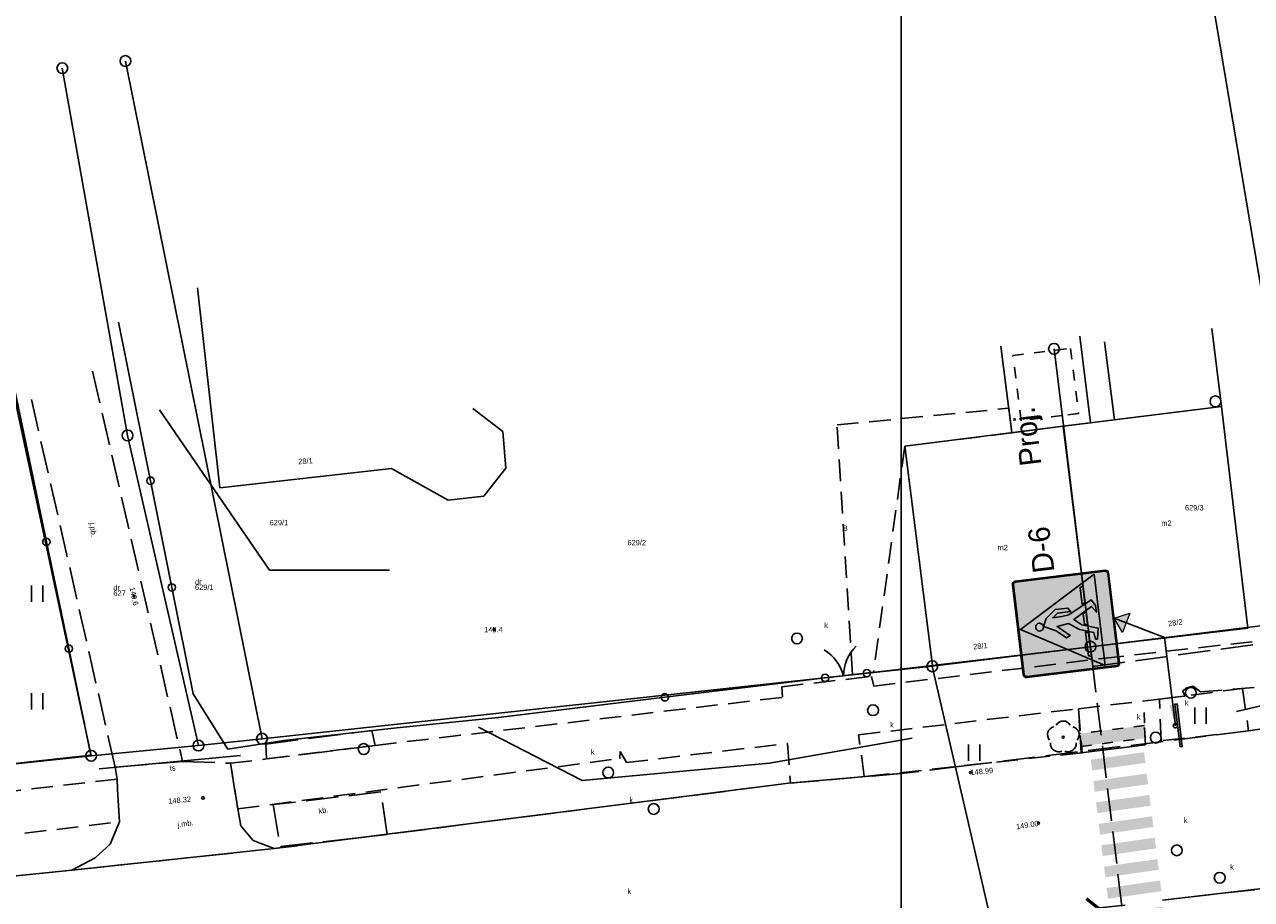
# Model space of a CAD drawing. Extents: x 7583285 to 7585126, y 6019995 to 6020809.
# Tile 35 of 54: x 7584259 to 7584315, y 6020701 to 6020741. Entities that reach past the tile are written whole.
import ezdxf
from ezdxf import colors
from ezdxf.entities.mleader import LeaderData, LeaderLine
from ezdxf.enums import TextEntityAlignment as Align
from ezdxf.math import Vec2, Vec3

# ---------------------------------------------------------------- set-up
doc = ezdxf.new("R2010")
doc.units = 0
doc.header["$MEASUREMENT"] = 0
for name, pattern in [('1_OTDI', [0]), ('1_OTKC', [1.5, 1, -0.5]), ('1_OTKJ', [2, 1.5, -0.5]), ('1_OTKK', [0]), ('1_OTKU', [2, 1.5, -0.5]), ('1_OTZI', [1.5, 1, -0.5]), ('1_OTZT', [1.5, 1, -0.5]), ('3', [1, 0.5, -0.5]), ('3_EGBU_A', [0]), ('3_EGBW', [0]), ('3_EGBW_W', [1, 0.5, -0.5]), ('4_SULO', [0]), ('4_SUPP_P', [2, 1.5, -0.5])]:
    doc.linetypes.add(name, pattern=pattern)
doc.layers.get('0').update_dxf_attribs({"linetype": 'CONTINUOUS', "lineweight": 5})
doc.layers.get('Defpoints').update_dxf_attribs({"linetype": 'CONTINUOUS'})
for name, color, linetype, lineweight in [('0 Krawężnik najazdowy', 6, 'CONTINUOUS', 30), ('0 obrzeże', 51, '3', 30), ('0 plytki integracyjne', 4, '3', 30), ('Dzialki', 3, 'CONTINUOUS', 25), ('wymiar', 7, 'CONTINUOUS', 30)]:
    doc.layers.add(name, color=color, linetype=linetype, lineweight=lineweight)
for name, color, linetype in [('0 ozn pionowe', 7, 'CONTINUOUS'), ('0 Ozn poziome', 7, 'CONTINUOUS'), ('EADTD_T_0', 216, 'CONTINUOUS'), ('EGBB_E_T_0', 7, 'CONTINUOUS'), ('EGBB_L_0', 36, '3_EGBU_A'), ('EGBE_L_1', 7, '3_EGBW'), ('EGBE_T_0', 7, 'CONTINUOUS'), ('Numery_dzialek', 7, 'CONTINUOUS'), ('Numery_uzytkow', 3, 'CONTINUOUS'), ('OTD_L_14', 7, '1_OTDI'), ('OTK_E_T_0', 7, 'CONTINUOUS'), ('OTK_E_T_3', 7, 'CONTINUOUS'), ('OTK_L_0', 7, '1_OTKJ'), ('OTK_L_1', 7, '1_OTKK'), ('OTK_L_2', 7, '1_OTKC'), ('OTK_L_4', 7, '1_OTKU'), ('OTO_L_0', 7, 'CONTINUOUS'), ('OTO_L_1', 7, 'CONTINUOUS'), ('OTR_T_0', 7, 'CONTINUOUS'), ('OTR_T_1', 7, 'CONTINUOUS'), ('OTZ_L_3', 7, '1_OTZT'), ('OTZ_T_0', 96, 'CONTINUOUS'), ('P_SUTP_L_0', 30, '4_SUPP_P'), ('Punkty', 7, 'CONTINUOUS'), ('SUGR_T_0', 52, 'CONTINUOUS'), ('SUK_E_T_4', 36, 'CONTINUOUS'), ('SUK_T_3', 36, 'CONTINUOUS'), ('SUL_L_1', 7, '4_SULO'), ('SUP_T_0', 7, 'CONTINUOUS'), ('SUTP_E_T_0', 30, 'CONTINUOUS')]:
    doc.layers.add(name, color=color, linetype=linetype)
doc.dimstyles.new('Standard1', dxfattribs={"dimtxt": 1, "dimasz": 1, "dimexe": 1.25, "dimexo": 0.0625, "dimgap": 0.09, "dimtad": 0, "dimtih": 1, "dimtoh": 1, "dimzin": 0, "dimdsep": 46, "dimtxsty": 'Standard', "dimblk1": 'ARCHTICK', "dimblk2": 'ARCHTICK', "dimsah": 1, "dimcen": 0.09, "dimse2": 1, "dimaunit": 2, "dimazin": 0, "dimtfac": 1, "dimtdec": 4, "dimtofl": 0, "dimtmove": 0, "dimatfit": 3, "dimfxl": 1, "dimtolj": 1, "dimtzin": 0, "dimarcsym": 0})

# ---------------------------------------------------------------- blocks, each defined once
blk = doc.blocks.new('GRT')
at = {"linetype": 'Continuous'}
blk.add_circle((0, 0), 0.25, dxfattribs=at)
blk = doc.blocks.new('1_OTRN')
at = {"linetype": 'Continuous'}
blk.add_circle((0, 0), 0.045, dxfattribs=at)
blk = doc.blocks.new('1_OTRS')
at = {"linetype": 'Continuous'}
blk.add_circle((0, 0), 0.045, dxfattribs=at)
blk = doc.blocks.new('1_OTZL')
at = {"linetype": 'Continuous'}
blk.add_circle((0, 0), 0.045, dxfattribs=at)
for centre, start, end in [((0, 0.375), 30.1401, 149.8599), ((-0.357, 0.116), 102.1445, 221.86), ((0.357, 0.116), 318.14, 77.8555), ((-0.22, -0.303), 174.1482, 293.8542), ((0.22, -0.303), 246.1458, 5.8518)]:
    blk.add_arc(centre, 0.375, start, end, dxfattribs=at)
blk = doc.blocks.new('1_OTZT')
at = {"linetype": 'Continuous'}
for p, q in [((-0.2625, -0.375), (-0.2625, 0.375)), ((0.2625, -0.375), (0.2625, 0.375))]:
    blk.add_line(p, q, dxfattribs=at)
blk = doc.blocks.new('3_EGBP12_01')
at = {"linetype": 'Continuous'}
blk.add_circle((0, 0), 0.25, dxfattribs=at)
blk = doc.blocks.new('4_SUPS')
at = {"linetype": 'Continuous'}
blk.add_circle((0, 0), 0.0625, dxfattribs=at)
blk = doc.blocks.new('4_SUKS')
at = {"linetype": 'Continuous'}
blk.add_circle((0, 0), 0.25, dxfattribs=at)
blk = doc.blocks.new('4_SUPK')
at = {"linetype": 'Continuous'}
blk.add_circle((0, 0), 0.25, dxfattribs=at)
blk = doc.blocks.new('Słupek')
h = blk.add_hatch(color=256)
h.paths.add_polyline_path([(-50, -5), (0, -5), (50, -5), (50, -10), (-50, -10)])
h.paths.add_polyline_path([(5, 0, 1), (-5, 0, 1)])
at = {"color": 7}
blk.add_lwpolyline([(-50, -5), (50, -5), (50, -10), (-50, -10)], close=True, dxfattribs=at)
blk.add_circle((0, 0), 5, dxfattribs=at)
blk = doc.blocks.new('P_Opis_Pionowe')
for tag, p in [('Symbol', (0, 0)), ('Stan', (5, 0))]:
    blk.add_attdef(tag, p, '', height=1)
at = {"flags": 1}
for tag, p in [('Wielkość', (0, -1.2)), ('Odblaskowość', (0, -2.4)), ('Dodatkowe', (0, -3.6))]:
    blk.add_attdef(tag, p, '', height=1, dxfattribs=at)
blk = doc.blocks.new('Arrow')
blk.add_hatch(color=0).paths.add_polyline_path([(-0.16, -0.2), (0, 0), (0.16, -0.2)])
at = {"color": 0, "lineweight": -2}
blk.add_lwpolyline([(-0.16, -0.2), (0, 0), (0.16, -0.2)], close=True, dxfattribs=at)
blk = doc.blocks.new('D-6_')
at = {"true_color": 0x000000}
h = blk.add_hatch(color=18, dxfattribs=at)
h.dxf.hatch_style = 1
edge = h.paths.add_edge_path()
edge.add_line((-369, 382), (242, 993))
edge = h.paths.add_edge_path()
edge.add_line((-242, 255), (369, 866))
at = {"true_color": 0xffffff}
h = blk.add_hatch(color=7, dxfattribs=at)
h.dxf.hatch_style = 1
h.paths.add_polyline_path([(-450, 30, 0.414214), (-420, 0), (0, 0), (420, 0, 0.414214), (450, 30), (450, 870, 0.414214), (420, 900), (-420, 900, 0.414214), (-450, 870)])
h.paths.add_polyline_path([(-441, 30, 0.414214), (-420, 9), (420, 9, 0.414214), (441, 30), (441, 870, 0.414214), (420, 891), (-420, 891, 0.414214), (-441, 870)], flags=16)
h.paths.add_polyline_path([(-390, 240), (-390, 795), (-240, 795), (-240, 613), (90, 613), (90, 878), (293, 878), (293, 22), (90, 22), (90, 422), (-240, 422), (-240, 240)], flags=0)
h.paths.add_polyline_path([(-382, 248), (-382, 788), (-247, 788), (-247, 613), (-247, 248)], flags=0)
at = {"true_color": 0x1d1d1d}
h = blk.add_hatch(color=250, dxfattribs=at)
h.dxf.hatch_style = 1
h.paths.add_polyline_path([(-420, 9), (420, 9, 0.414214), (441, 30), (441, 870, 0.414214), (420, 891), (-420, 891, 0.414214), (-441, 870), (-441, 30, 0.414214)])
at = {"true_color": 0xffffff}
h = blk.add_hatch(color=7, dxfattribs=at)
h.dxf.hatch_style = 1
h.paths.add_polyline_path([(-426, 135), (0, 876), (426, 135)])
at = {"true_color": 0x000000}
h = blk.add_hatch(color=18, dxfattribs=at)
h.dxf.hatch_style = 1
h.paths.add_polyline_path([(-175, 195), (-175, 177), (-74, 158), (-27, 306), (31, 373), (133, 194), (73, 157), (135, 157), (195, 192), (79, 414), (72, 481), (72, 565), (108, 517), (108, 393), (144, 414), (144, 535), (72, 628), (0, 661), (-54, 547), (-128, 461), (-111, 424), (-14, 535), (0, 427), (-67, 333), (-110, 204)])
h.paths.add_polyline_path([(-331, 252), (-317, 279), (-97, 279), (-106, 252)])
h.paths.add_polyline_path([(36, 697, 2.414214), (0, 661, 0.414214)])
h.paths.add_polyline_path([(162, 279), (176, 252), (331, 252), (317, 279)])
h.paths.add_polyline_path([(-33, 252), (-24, 279), (72, 279), (88, 252)])
at = {"color": 7, "true_color": 0xffffff}
for points in [[(-420, 0), (420, 0, 0.414214), (450, 30), (450, 870, 0.414214), (420, 900), (-420, 900, 0.414214), (-450, 870), (-450, 30, 0.414214)], [(-420, 9), (420, 9, 0.414214), (441, 30), (441, 870, 0.414214), (420, 891), (-420, 891, 0.414214), (-441, 870), (-441, 30, 0.414214), (-420, 9)]]:
    blk.add_lwpolyline(points, format="xyb", close=True, dxfattribs=at)
blk.add_lwpolyline([(-426, 135), (0, 876), (426, 135)], close=True, dxfattribs=at)
at = {"color": 18, "true_color": 0x000000}
blk.add_lwpolyline([(36, 697, 2.414214), (0, 661, 0.414214)], format="xyb", close=True, dxfattribs=at)
for points in [[(-175, 195), (-175, 177), (-74, 158), (-27, 306), (31, 373), (133, 194), (73, 157), (135, 157), (195, 192), (79, 414), (72, 481), (72, 565), (108, 517), (108, 393), (144, 414), (144, 535), (72, 628), (0, 661), (-54, 547), (-128, 461), (-111, 424), (-14, 535), (0, 427), (-67, 333), (-110, 204)], [(-331, 252), (-317, 279), (-97, 279), (-106, 252)], [(-33, 252), (-24, 279), (72, 279), (88, 252)], [(162, 279), (176, 252), (331, 252), (317, 279)]]:
    blk.add_lwpolyline(points, close=True, dxfattribs=at)
blk = doc.blocks.new('_ArchTick')
at = {"color": 0, "linetype": 'ByBlock', "const_width": 0.15}
blk.add_lwpolyline([(-0.5, -0.5), (0.5, 0.5)], dxfattribs=at)
blk = doc.blocks.new('*D380')
at = {"layer": 'Defpoints', "color": 0, "transparency": 16777216}
for p in [(7584308.383, 6020700.26), (7584308.65, 6020697.865), (7584308.65, 6020697.865)]:
    blk.add_point(p, dxfattribs=at)
at = {"layer": 'wymiar', "color": 0, "lineweight": -2, "transparency": 16777216}
for p, q in [((7584308.383, 6020700.26), (7584308.65, 6020697.865)), ((7584308.445, 6020700.267), (7584309.626, 6020700.398)), ((7584308.65, 6020697.865), (7584308.862, 6020695.966)), ((7584308.862, 6020695.966), (7584309.862, 6020695.966))]:
    blk.add_line(p, q, dxfattribs=at)
for p, rotation in [((7584308.383, 6020700.26), 96.36210213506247), ((7584308.65, 6020697.865), 276.3621021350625)]:
    blk.add_blockref('_ArchTick', p, dxfattribs=dict(at, rotation=rotation))
at = {"layer": 'wymiar', "color": 0, "transparency": 16777216, "insert": (7584311.285, 6020695.966), "char_height": 1, "attachment_point": 5}
blk.add_mtext('\\A1;2.00', dxfattribs=at)

msp = doc.modelspace()

# ---------------------------------------------------------------- hatches: boundary and pattern name
at = {"lineweight": 30}
h = msp.add_hatch(color=256, dxfattribs=at)
h.dxf.hatch_style = 1
h.set_gradient(color1=(255, 255, 127), color2=(239, 239, 119), one_color=1, tint=0.47)
h.paths.add_polyline_path([(7583780.111, 6020701.618), (7583783.726, 6020701.489), (7583783.726, 6020701.489), (7583783.726, 6020702.089), (7583779.648, 6020702.23), (7583779.629, 6020701.63)])
h.paths.add_polyline_path([(7584308.564, 6020707.89), (7584310.556, 6020708.14), (7584310.532, 6020708.739), (7584308.492, 6020708.484), (7584308.564, 6020707.89)])
h.paths.add_polyline_path([(7583779.62, 6020691.74), (7583779.62, 6020691.14), (7583783.62, 6020691.14), (7583783.62, 6020691.74)])
h.paths.add_polyline_path([(7584309.582, 6020699.502), (7584311.44, 6020699.733), (7584311.368, 6020700.323), (7584311.368, 6020700.323), (7584309.509, 6020700.096), (7584309.582, 6020699.502)])
h.paths.add_polyline_path([(7584307.605, 6020707.769), (7584308.564, 6020707.89), (7584308.492, 6020708.484), (7584307.555, 6020708.367)])
h.paths.add_polyline_path([(7584308.926, 6020700.025), (7584308.999, 6020699.43), (7584309.582, 6020699.502), (7584309.509, 6020700.096)])
at = {"layer": '0 Ozn poziome', "lineweight": 25}
for points in [[(7584310.509, 6020707.496), (7584308.034, 6020707.146), (7584308.096, 6020706.65), (7584310.571, 6020707)], [(7584310.633, 6020706.504), (7584308.157, 6020706.153), (7584308.219, 6020705.657), (7584310.694, 6020706.008)], [(7584310.756, 6020705.511), (7584308.281, 6020705.161), (7584308.342, 6020704.665), (7584310.818, 6020705.015)], [(7584310.879, 6020704.519), (7584308.404, 6020704.168), (7584308.466, 6020703.672), (7584310.941, 6020704.023)], [(7584311.003, 6020703.526), (7584308.527, 6020703.176), (7584308.589, 6020702.68), (7584311.064, 6020703.03)], [(7584311.126, 6020702.534), (7584308.651, 6020702.183), (7584308.713, 6020701.687), (7584311.188, 6020702.038)], [(7584311.25, 6020701.541), (7584308.774, 6020701.191), (7584308.836, 6020700.695), (7584311.311, 6020701.045)]]:
    msp.add_hatch(color=256, dxfattribs=at).paths.add_polyline_path(points)

# ---------------------------------------------------------------- linework, layer by layer
at = {"lineweight": 9}
for points in [[(7584299.239, 6020643.695), (7584089.239, 6020643.695), (7584089.239, 6020792.195), (7584299.239, 6020792.195), (7584299.239, 6020643.695)], [(7584509.239, 6020643.695), (7584299.239, 6020643.695), (7584299.239, 6020792.195), (7584509.239, 6020792.195), (7584509.239, 6020643.695)]]:
    msp.add_lwpolyline(points, dxfattribs=at)
at = {"layer": '0 Krawężnik najazdowy', "lineweight": 30}
msp.add_line((7584310.569, 6020707.836), (7584307.592, 6020707.466), dxfattribs=at)
at = {"layer": '0 obrzeże', "lineweight": 30}
for p, q in [((7584310.569, 6020707.84), (7584310.487, 6020709.817)), ((7584307.592, 6020707.466), (7584307.46, 6020709.51)), ((7584310.556, 6020708.14), (7584310.532, 6020708.739)), ((7584307.572, 6020707.765), (7584307.534, 6020708.364)), ((7584307.592, 6020707.466), (7584307.572, 6020707.765))]:
    msp.add_line(p, q, dxfattribs=at)
at = {"layer": '0 plytki integracyjne', "lineweight": 30}
for p, q in [((7584310.532, 6020708.739), (7584307.534, 6020708.364)), ((7584307.572, 6020707.765), (7584310.556, 6020708.14))]:
    msp.add_line(p, q, dxfattribs=at)
at = {"layer": 'Dzialki'}
for p, q in [((7584253, 6020747.62), (7584261.64, 6020707.33)), ((7584318.52, 6020713.67), (7584313.2, 6020745.22)), ((7584260.3, 6020739.23), (7584263.33, 6020722.19)), ((7584263.23, 6020739.56), (7584269.57, 6020708.12)), ((7584306.33, 6020726.21), (7584308.02, 6020712.39)), ((7584263.33, 6020722.19), (7584266.62, 6020707.8)), ((7584318.52, 6020713.67), (7584308.02, 6020712.39)), ((7584308.02, 6020712.39), (7584300.68, 6020711.48)), ((7584300.68, 6020711.48), (7584269.57, 6020708.12)), ((7584300.68, 6020711.48), (7584303.97, 6020697.25)), ((7584269.57, 6020708.12), (7584266.62, 6020707.8)), ((7584266.62, 6020707.8), (7584261.64, 6020707.33)), ((7584261.64, 6020707.33), (7584242.93, 6020705.3))]:
    msp.add_line(p, q, dxfattribs=at)
at = {"layer": 'EGBB_L_0', "linetype": '3_EGBU_A'}
for p, q in [((7584266.57, 6020729.04), (7584267.61, 6020719.76)), ((7584280.74, 6020722.38), (7584279.36, 6020723.44)), ((7584306.76, 6020722.62), (7584314.1, 6020723.53)), ((7584314.1, 6020723.53), (7584315.32, 6020713.25)), ((7584280.89, 6020720.67), (7584280.74, 6020722.38)), ((7584306.76, 6020722.62), (7584299.4, 6020721.69)), ((7584308.02, 6020712.38), (7584306.76, 6020722.62)), ((7584299.4, 6020721.69), (7584300.69, 6020711.51)), ((7584267.61, 6020719.76), (7584275.58, 6020720.66)), ((7584275.58, 6020720.66), (7584278.21, 6020719.18)), ((7584279.87, 6020719.38), (7584280.89, 6020720.67)), ((7584278.21, 6020719.18), (7584279.87, 6020719.38)), ((7584315.32, 6020713.25), (7584308.02, 6020712.38)), ((7584300.69, 6020711.51), (7584308.02, 6020712.38))]:
    msp.add_line(p, q, dxfattribs=at)
at = {"layer": 'EGBE_L_1', "linetype": '3_EGBW'}
for p, q in [((7584307.53, 6020726.79), (7584308.03, 6020722.77)), ((7584304.37, 6020722.31), (7584303.86, 6020726.33)), ((7584308.03, 6020722.77), (7584306.76, 6020722.62)), ((7584306.76, 6020722.62), (7584304.37, 6020722.31))]:
    msp.add_line(p, q, dxfattribs=at)
at = {"layer": 'EGBE_L_1', "linetype": '3_EGBW_W'}
for p, q in [((7584304.42, 6020725.9), (7584307.09, 6020726.23)), ((7584307.09, 6020726.23), (7584307.47, 6020723.21)), ((7584304.8, 6020722.87), (7584304.42, 6020725.9)), ((7584306.7, 6020723.11), (7584304.8, 6020722.87)), ((7584307.47, 6020723.21), (7584306.7, 6020723.11))]:
    msp.add_line(p, q, dxfattribs=at)
at = {"layer": 'Numery_dzialek', "linetype": 'Continuous'}
for p, q in [((7584264.807, 6020723.384), (7584269.918, 6020715.933)), ((7584269.918, 6020715.933), (7584275.492, 6020715.933))]:
    msp.add_line(p, q, dxfattribs=at)
at = {"layer": 'OTD_L_14', "linetype": '1_OTDI'}
for p, q in [((7584313.65, 6020727.15), (7584314.1, 6020723.53)), ((7584309.13, 6020722.91), (7584308.68, 6020726.53)), ((7584314.1, 6020723.53), (7584309.13, 6020722.91))]:
    msp.add_line(p, q, dxfattribs=at)
at = {"layer": 'OTK_L_0', "linetype": '1_OTKJ'}
for p, q in [((7584261.7, 6020725.17), (7584265.88, 6020707.07)), ((7584262.75, 6020706.8), (7584258.77, 6020724.29)), ((7584321.22, 6020709.39), (7584315.36, 6020708.48)), ((7584315.36, 6020708.48), (7584302.04, 6020706.85)), ((7584262.75, 6020706.8), (7584265.88, 6020707.07)), ((7584262.84, 6020706.24), (7584262.75, 6020706.8)), ((7584265.88, 6020707.07), (7584268.11, 6020706.98)), ((7584268.11, 6020706.98), (7584268.44, 6020704.86)), ((7584302.04, 6020706.85), (7584299.38, 6020706.52)), ((7584262.96, 6020704.26), (7584262.84, 6020706.24)), ((7584299.38, 6020706.52), (7584294, 6020706.05)), ((7584293.04, 6020705.93), (7584270.14, 6020703.02)), ((7584294, 6020706.05), (7584293.04, 6020705.93)), ((7584355.38, 6020705.63), (7584311.36, 6020700.63)), ((7584268.44, 6020704.86), (7584268.58, 6020704.08)), ((7584262.52, 6020703.23), (7584262.96, 6020704.26)), ((7584268.58, 6020704.08), (7584269.16, 6020703.4)), ((7584269.16, 6020703.4), (7584270.14, 6020703.02)), ((7584260.74, 6020702.02), (7584270.14, 6020703.02)), ((7584261.83, 6020702.6), (7584262.52, 6020703.23)), ((7584260.74, 6020702.02), (7584261.83, 6020702.6)), ((7584260.74, 6020702.02), (7584249.39, 6020700.85))]:
    msp.add_line(p, q, dxfattribs=at)
at = {"layer": 'OTK_L_1', "linetype": '1_OTKK'}
for p, q in [((7584315.36, 6020708.48), (7584321.22, 6020709.39)), ((7584294, 6020706.05), (7584299.38, 6020706.52)), ((7584270.14, 6020703.02), (7584293.04, 6020705.93)), ((7584293.04, 6020705.93), (7584294, 6020706.05)), ((7584336.14, 6020703.51), (7584311.36, 6020700.63)), ((7584265.95, 6020702.57), (7584270.14, 6020703.02)), ((7584260.74, 6020702.02), (7584265.95, 6020702.57)), ((7584250.38, 6020700.96), (7584260.74, 6020702.02))]:
    msp.add_line(p, q, dxfattribs=at)
at = {"layer": 'OTK_L_2', "linetype": '1_OTKC'}
for p, q in [((7584296.26, 6020722.68), (7584304.23, 6020723.45)), ((7584304.23, 6020723.45), (7584304.37, 6020722.31)), ((7584296.98, 6020711.09), (7584296.26, 6020722.68)), ((7584304.37, 6020722.31), (7584299.4, 6020721.69)), ((7584299.4, 6020721.69), (7584297.95, 6020711.2)), ((7584308.57, 6020711.84), (7584316.4, 6020712.72)), ((7584297.97, 6020710.56), (7584308.57, 6020711.84)), ((7584293.69, 6020710.53), (7584297.86, 6020711.01)), ((7584297.95, 6020711.2), (7584296.98, 6020711.09)), ((7584297.86, 6020711.01), (7584297.97, 6020710.56)), ((7584293.73, 6020710.04), (7584293.69, 6020710.53)), ((7584312.3, 6020710.32), (7584312.49, 6020710.48)), ((7584312.41, 6020710.1), (7584312.3, 6020710.32)), ((7584312.49, 6020710.48), (7584312.79, 6020710.55)), ((7584312.79, 6020710.55), (7584313.13, 6020710.29)), ((7584313.13, 6020710.29), (7584316.68, 6020710.58)), ((7584274.82, 6020707.81), (7584293.73, 6020710.04)), ((7584307.46, 6020709.51), (7584311.22, 6020709.96)), ((7584311.22, 6020709.96), (7584312.08, 6020710.06)), ((7584312.08, 6020710.06), (7584312.41, 6020710.1)), ((7584297.26, 6020708.3), (7584307.46, 6020709.51)), ((7584297.52, 6020706.36), (7584297.26, 6020708.3)), ((7584269.78, 6020707.18), (7584274.82, 6020707.81)), ((7584286.17, 6020707.2), (7584286.2, 6020707.53)), ((7584286.2, 6020707.53), (7584286.48, 6020707.01)), ((7584286.48, 6020707.01), (7584293.96, 6020707.9)), ((7584293.96, 6020707.9), (7584294.1, 6020706.06)), ((7584268.11, 6020706.98), (7584269.78, 6020707.18)), ((7584268.44, 6020704.86), (7584268.11, 6020706.98)), ((7584268.44, 6020704.86), (7584286.17, 6020707.2)), ((7584262.84, 6020706.24), (7584229.93, 6020702.51)), ((7584262.96, 6020704.26), (7584262.84, 6020706.24)), ((7584294.1, 6020706.06), (7584297.52, 6020706.36)), ((7584230.26, 6020700.38), (7584262.96, 6020704.26))]:
    msp.add_line(p, q, dxfattribs=at)
at = {"layer": 'OTK_L_4', "linetype": '1_OTKU'}
for p, q in [((7584269.74, 6020707.87), (7584274.67, 6020708.5)), ((7584274.67, 6020708.5), (7584274.82, 6020707.81)), ((7584269.78, 6020707.18), (7584269.74, 6020707.87)), ((7584274.82, 6020707.81), (7584269.78, 6020707.18)), ((7584275.09, 6020705.65), (7584270.08, 6020705.06)), ((7584275.38, 6020703.67), (7584275.09, 6020705.65)), ((7584270.08, 6020705.06), (7584270.42, 6020703.12)), ((7584270.42, 6020703.12), (7584275.38, 6020703.67))]:
    msp.add_line(p, q, dxfattribs=at)
at = {"layer": 'OTO_L_0'}
for p, q in [((7584262.91, 6020727.44), (7584264.39, 6020720.09)), ((7584258.03, 6020724.59), (7584259.56, 6020717.25)), ((7584264.39, 6020720.09), (7584265.38, 6020715.14)), ((7584259.56, 6020717.25), (7584260.6, 6020712.3)), ((7584265.38, 6020715.14), (7584266.38, 6020710.2)), ((7584260.6, 6020712.3), (7584261.63, 6020707.35)), ((7584300.69, 6020711.51), (7584297.64, 6020711.16)), ((7584295.71, 6020710.94), (7584288.27, 6020710.04)), ((7584266.38, 6020710.2), (7584267.99, 6020707.63)), ((7584288.27, 6020710.04), (7584280.55, 6020709.11)), ((7584280.55, 6020709.11), (7584275.82, 6020708.63)), ((7584275.82, 6020708.63), (7584270.59, 6020708.04)), ((7584270.59, 6020708.04), (7584267.99, 6020707.63)), ((7584261.63, 6020707.35), (7584254.17, 6020706.54))]:
    msp.add_line(p, q, dxfattribs=at)
for centre in [(7584264.39, 6020720.09), (7584259.56, 6020717.25), (7584265.38, 6020715.14), (7584260.6, 6020712.3), (7584288.27, 6020710.04)]:
    msp.add_circle(centre, 0.17, dxfattribs=at)
at = {"layer": 'OTO_L_1'}
for p, q in [((7584295.71, 6020710.94), (7584296.06, 6020710.98)), ((7584295.81, 6020710.96), (7584297.3, 6020711.13)), ((7584297.3, 6020711.13), (7584297.64, 6020711.16))]:
    msp.add_line(p, q, dxfattribs=at)
for centre in [(7584297.64, 6020711.16), (7584295.71, 6020710.94)]:
    msp.add_circle(centre, 0.17, dxfattribs=at)
for centre, start, end in [((7584294.617, 6020710.542), 14.4407, 58.5151), ((7584298.553, 6020710.99), 134.4774, 178.5518)]:
    msp.add_arc(centre, 2, start, end, dxfattribs=at)
at = {"layer": 'OTZ_L_3', "linetype": '1_OTZI'}
for p, q in [((7584261.63, 6020707.35), (7584258.03, 6020724.59)), ((7584312.7, 6020710.14), (7584315.08, 6020710.45)), ((7584315.08, 6020710.45), (7584315.36, 6020708.48)), ((7584311.22, 6020709.96), (7584312.7, 6020710.14)), ((7584311.3, 6020708.02), (7584311.22, 6020709.96)), ((7584297.26, 6020708.3), (7584307.46, 6020709.51)), ((7584307.46, 6020709.51), (7584307.63, 6020707.47)), ((7584315.36, 6020708.48), (7584311.3, 6020708.02)), ((7584297.52, 6020706.36), (7584297.26, 6020708.3)), ((7584246.63, 6020705.7), (7584261.63, 6020707.35)), ((7584307.63, 6020707.47), (7584297.52, 6020706.36))]:
    msp.add_line(p, q, dxfattribs=at)
at = {"layer": 'P_SUTP_L_0', "linetype": '4_SUPP_P'}
for p, q in [((7584308.13, 6020711.47), (7584319.43, 6020713)), ((7584308.13, 6020711.47), (7584308.02, 6020712.38)), ((7584309.72, 6020698.36), (7584308.13, 6020711.47))]:
    msp.add_line(p, q, dxfattribs=at)
at = {"layer": 'SUL_L_1', "linetype": '4_SULO'}
for p, q in [((7584314.8, 6020709.38), (7584320.37, 6020710.69)), ((7584284.43, 6020706.18), (7584279.62, 6020708.65)), ((7584299.75, 6020708.15), (7584293.12, 6020706.98)), ((7584262.01, 6020706.72), (7584268.57, 6020707.34)), ((7584293.12, 6020706.98), (7584284.43, 6020706.18))]:
    msp.add_line(p, q, dxfattribs=at)

# ---------------------------------------------------------------- block references
at = {"layer": '0 ozn pionowe', "lineweight": 0, "rotation": 96.93434888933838}
msp.add_blockref('P_Opis_Pionowe', (7584306.355, 6020715.874), dxfattribs=at).add_auto_attribs({'Symbol': 'D-6', 'Stan': 'Proj.'})
at = {"layer": '0 ozn pionowe', "lineweight": 0}
for name, p, xscale, yscale, zscale, rotation in [('D-6_', (7584309.118, 6020713.717), 0.005, 0.005, 0.005, 96.93434888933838), ('Arrow', (7584309.118, 6020713.717), 3, 3, 3, 68.86456178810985), ('Słupek', (7584311.962, 6020708.721), 0.02, 0.02, 0.02, 96.93434888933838)]:
    msp.add_blockref(name, p, dxfattribs=dict(at, xscale=xscale, yscale=yscale, zscale=zscale, rotation=rotation))
at = {"layer": 'EGBE_T_0'}
msp.add_blockref('3_EGBP12_01', (7584313.82, 6020723.77), dxfattribs=at)
at = {"layer": 'OTR_T_0', "rotation": 0.413845}
for p in [(7584302.45, 6020706.55), (7584305.61, 6020704.2)]:
    msp.add_blockref('1_OTRS', p, dxfattribs=at)
at = {"layer": 'OTR_T_1', "rotation": 0.413845}
for p in [(7584263.63, 6020714.73), (7584280.34, 6020713.18)]:
    msp.add_blockref('1_OTRN', p, dxfattribs=at)
at = {"layer": 'OTZ_L_3'}
for p in [(7584259.13, 6020714.85), (7584259.13, 6020709.85), (7584313.13, 6020709.19), (7584313.13, 6020709.19), (7584302.63, 6020707.47)]:
    msp.add_blockref('1_OTZT', p, dxfattribs=at)
at = {"layer": 'OTZ_T_0'}
msp.add_blockref('1_OTZL', (7584306.76, 6020708.19), dxfattribs=at)
at = {"layer": 'Punkty'}
for p in [(7584263.23, 6020739.56), (7584260.3, 6020739.23), (7584306.33, 6020726.21), (7584263.33, 6020722.19), (7584308.02, 6020712.39), (7584300.68, 6020711.48), (7584266.62, 6020707.8), (7584269.57, 6020708.12), (7584261.64, 6020707.33)]:
    msp.add_blockref('GRT', p, dxfattribs=at)
at = {"layer": 'SUGR_T_0'}
msp.add_blockref('4_SUPS', (7584266.83, 6020705.37), dxfattribs=at)
at = {"layer": 'SUK_T_3'}
for p in [(7584294.4, 6020712.77), (7584312.68, 6020710.25), (7584297.93, 6020709.44), (7584311.05, 6020708.17), (7584285.64, 6020706.55), (7584287.75, 6020704.86), (7584312.03, 6020702.94), (7584314.02, 6020701.67)]:
    msp.add_blockref('4_SUKS', p, dxfattribs=at)
at = {"layer": 'SUP_T_0'}
msp.add_blockref('4_SUPK', (7584274.29, 6020707.64), dxfattribs=at)

# ---------------------------------------------------------------- texts
at = {"layer": 'EADTD_T_0'}
for s, rotation, p in [('28/1', 4.2759, (7584271.26, 6020720.85)), ('28/2', 7.9328, (7584311.64, 6020713.33)), ('28/1', 5.7928, (7584302.59, 6020712.26))]:
    msp.add_text(s, height=0.25, rotation=rotation, dxfattribs=at).set_placement(p)
at = {"layer": 'EGBB_E_T_0'}
for p in [(7584311.55, 6020718.12), (7584303.95, 6020716.99)]:
    msp.add_text('m2', height=0.25, dxfattribs=at).set_placement(p, align=Align.MIDDLE)
at = {"layer": 'Numery_dzialek'}
for s, p in [('629/3', (7584312.41, 6020718.96)), ('629/1', (7584269.92, 6020718.27)), ('629/2', (7584286.53, 6020717.34)), ('627', (7584262.67, 6020715)), ('629/1', (7584266.46, 6020715.27))]:
    msp.add_text(s, height=0.25, dxfattribs=at).set_placement(p, align=Align.TOP_LEFT)
at = {"layer": 'Numery_uzytkow'}
for s, p in [('B', (7584296.53, 6020717.76)), ('dr', (7584266.46, 6020715.27)), ('dr', (7584262.67, 6020715))]:
    msp.add_text(s, height=0.25, dxfattribs=at).set_placement(p)
at = {"layer": 'OTK_E_T_0'}
for s, rotation, p in [('j.pb.', 276.009, (7584261.7, 6020717.81)), ('j.mb.', 8.2858, (7584266.02, 6020704.15))]:
    msp.add_text(s, height=0.25, rotation=rotation, dxfattribs=at).set_placement(p, align=Align.MIDDLE)
at = {"layer": 'OTK_E_T_3'}
msp.add_text('kb.', height=0.25, rotation=10.4692, dxfattribs=at).set_placement((7584272.42, 6020704.8), align=Align.MIDDLE)
at = {"layer": 'OTR_T_0'}
msp.add_text('148.99', height=0.25, rotation=5.7802, dxfattribs=at).set_placement((7584302.45, 6020706.55), align=Align.MIDDLE_LEFT)
msp.add_text('149.00', height=0.25, rotation=9.243, dxfattribs=at).set_placement((7584305.61, 6020704.2), align=Align.MIDDLE_RIGHT)
at = {"layer": 'OTR_T_1'}
for s, rotation, p in [('149.6', 282.5122, (7584263.63, 6020714.73)), ('149.4', 0.4138, (7584280.31, 6020713.18))]:
    msp.add_text(s, height=0.25, rotation=rotation, dxfattribs=at).set_placement(p, align=Align.MIDDLE)
at = {"layer": 'SUGR_T_0'}
msp.add_text('148.32', height=0.25, rotation=5.6074, dxfattribs=at).set_placement((7584266.27, 6020705.32), align=Align.MIDDLE_RIGHT)
at = {"layer": 'SUK_E_T_4'}
for p in [(7584295.84, 6020713.51), (7584312.57, 6020709.91), (7584298.89, 6020708.89), (7584285.01, 6020707.63)]:
    msp.add_text('k', height=0.25, dxfattribs=at).set_placement(p, align=Align.TOP_RIGHT)
for p in [(7584310.17, 6020709.26), (7584286.62, 6020705.4)]:
    msp.add_text('k', height=0.25, dxfattribs=at).set_placement(p, align=Align.TOP_LEFT)
for p in [(7584312.53, 6020704.33), (7584286.7, 6020701.04)]:
    msp.add_text('k', height=0.25, dxfattribs=at).set_placement(p, align=Align.MIDDLE_RIGHT)
msp.add_text('k', height=0.25, dxfattribs=at).set_placement((7584314.5, 6020702.05))
at = {"layer": 'SUTP_E_T_0'}
msp.add_text('ts', height=0.25, rotation=5.6702, dxfattribs=at).set_placement((7584265.42, 6020706.76), align=Align.MIDDLE)

# ---------------------------------------------------------------- dimensions: what is measured, and where the dimension line sits
at = {"layer": 'wymiar'}
dim = msp.add_linear_dim(base=(7584308.65, 6020697.865), p1=(7584308.383, 6020700.26), p2=(7584308.65, 6020697.865), angle=276.3621, text='2.00', dimstyle='Standard1', dxfattribs=at)
dim.commit()
dim.dimension.update_dxf_attribs({"geometry": '*D380', "text_midpoint": (7584311.285, 6020695.966), "dimtype": 161})

# ---------------------------------------------------------------- leaders
at = {"layer": '0 ozn pionowe', "lineweight": 0}
ml = msp.add_multileader_mtext('Standard', dxfattribs=at)
ml.set_content('')
ml.set_leader_properties()
ml.build(insert=Vec2(0, 0))
ml.multileader.update_dxf_attribs({"has_dogleg": 0, "dogleg_length": 2, "arrow_head_size": 0})
ctx = ml.context
ctx.base_point, ctx.char_height, ctx.arrow_head_size, ctx.landing_gap_size = Vec3(0, 0), 0.2, 0, 0.4
notes = []
notes.append((ctx, [(0, (1, 1, 0), (7584311.118, 6020713.717), (-1, 0), 2, [(0, [(7584311.962, 6020708.721), (7584311.464, 6020712.81)], 256, [])])]))
ctx.mtext, ml.multileader.dxf.content_type = None, 0
for ctx, leaders in notes:
    for number, flags, end, landing, length, lines in leaders:
        leader = LeaderData()
        leader.index, (leader.has_last_leader_line, leader.has_dogleg_vector, leader.attachment_direction) = number, flags
        leader.last_leader_point, leader.dogleg_vector, leader.dogleg_length = Vec3(end), Vec3(landing), length
        for number, points, colour, breaks in lines:
            line = LeaderLine()
            line.index, line.vertices, line.color, line.breaks = number, Vec3.list(points), colors.encode_raw_color(colour), breaks
            leader.lines.append(line)
        ctx.leaders.append(leader)

doc.saveas('drawing.dxf')
